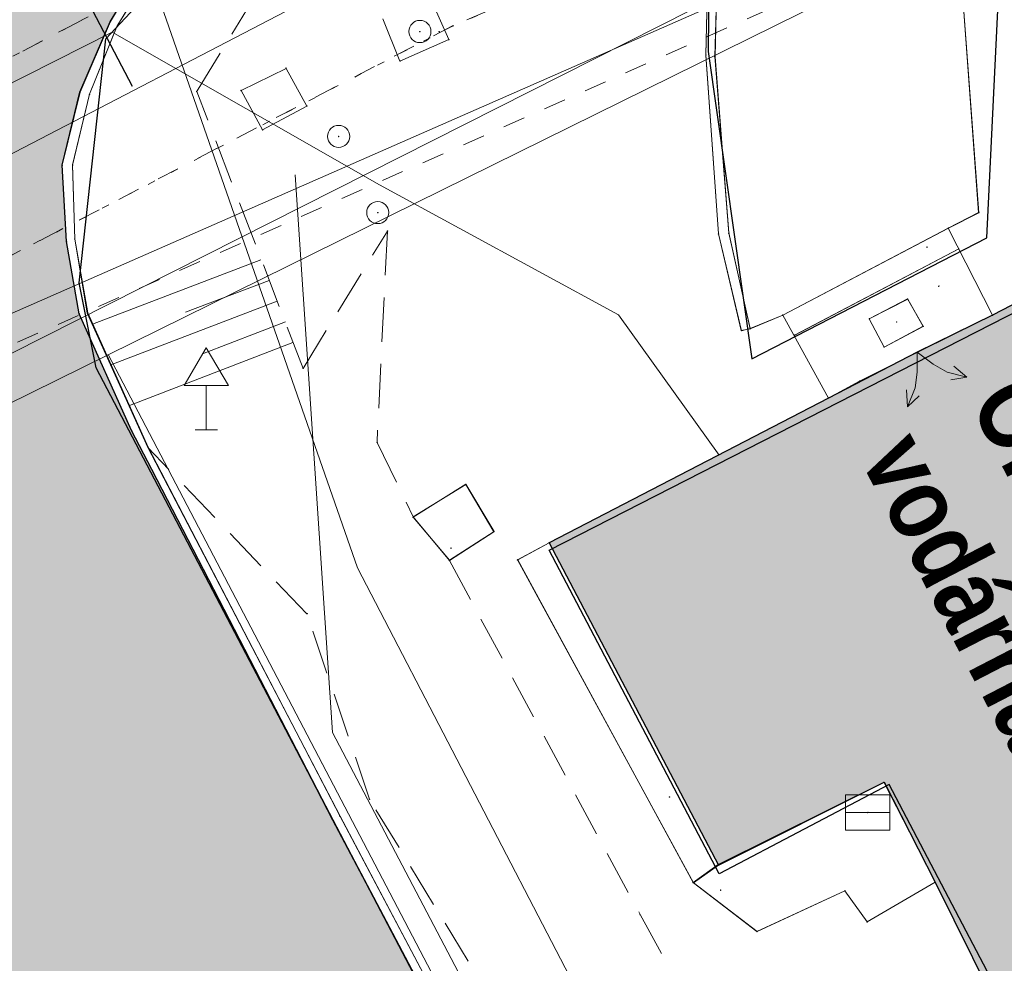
# Model space of a CAD drawing. Header units: metres. Extents: x -535942 to -530626, y -1087729 to -1086275.
# Tile 96 of 112: x -534246 to -534233, y -1086924 to -1086911. Entities that reach past the tile are written whole.
import ezdxf

# ---------------------------------------------------------------- set-up
doc = ezdxf.new("R2010")
doc.units = ezdxf.units.M
for name, pattern in [('C_1', [0.6, 0.3, -0.3]), ('C_2', [0.9, 0.6, -0.3]), ('DOT', [0.25, 0, -0.25]), ('Čerchovaná 20mm', [3000, 2000, -500, 0, -500])]:
    doc.linetypes.add(name, pattern=pattern)
for name, color, linetype in [('17', 7, 'Continuous'), ('18', 7, 'Continuous'), ('2', 7, 'Continuous'), ('22', 7, 'Continuous'), ('23', 7, 'Continuous'), ('25', 7, 'Continuous'), ('32', 7, 'Continuous'), ('8', 7, 'Continuous'), ('_blok katastr', 7, 'Continuous'), ('_blok SS sítě', 7, 'Continuous'), ('_blok zaměření - nové', 7, 'Continuous'), ('_základy', 7, 'Continuous'), ('AG_srafy SS budovy', 252, 'Continuous'), ('AG_srafy SS komunikace', 253, 'Continuous')]:
    doc.layers.add(name, color=color, linetype=linetype)
doc.layers.add('AG revizni oblacek', color=111, linetype='Continuous', plot=False)
doc.layers.add('AG_revizni oblacek', color=111, linetype='Continuous', plot=False)
for name, color, linetype, lineweight in [('AG slabo podzemni', 251, 'G_VED_670_PN', 13), ('AG_SS kanal_déšť', 251, 'G_POTR_626_PN', 13), ('AG_SS osvětlení', 251, 'HP_04_VO', 13), ('AG_SS parovod', 251, 'G_POTR_654_PN', 13), ('AG_SS voda pitna', 251, 'G_POTR_616_PN', 13), ('AG_SS voda uzitkova', 251, 'G_POTR_617_PN', 13), ('AG_teplo', 240, 'G_POTR_651_PN', 13), ('Standard', 240, 'Continuous', 5)]:
    doc.layers.add(name, color=color, linetype=linetype, lineweight=lineweight)
doc.layers.add('AG_Demolice', color=7, linetype='Continuous', lineweight=25, true_color=0xff8000)
doc.layers.add('BT_hranice_budov', color=7, linetype='Continuous', lineweight=30, true_color=0x007f00)
doc.layers.add('BT_hranice_parcel', color=7, linetype='Continuous', true_color=0x007f00)
doc.layers.get('17').off()
doc.styles.add('Arial', font='arialbd.ttf')
doc.styles.add('PM-Poznámka', font='ARIALN.TTF', dxfattribs={"width": 0.8})
doc.styles.add('ROMANS', font='romans')
doc.linetypes.add('G_POTR_616_PN', pattern='A,0.5,-1,2,-6.5,[2,hpfmlin.shx,S=1,R=0,X=0,Y=0],-6.5,2,-1,0.5', length=20)
doc.linetypes.add('G_POTR_617_PN', pattern='A,0.5,-1,2,-6.5,[1,hpfmlin.shx,S=1,R=0,X=0,Y=0],-6.5,2,-1,0.5', length=20)
doc.linetypes.add('G_POTR_626_PN', pattern='A,0.5,-1,2,-6.5,[8,hpfmlin.shx,S=1,R=0,X=0,Y=0],-6.5,2,-1,0.5', length=20)
doc.linetypes.add('G_POTR_651_PN', pattern='A,0.5,-1,2,-6.5,[17,hpfmlin.shx,S=1,R=0,X=0,Y=0],-6.5,2,-1,0.5', length=20)
doc.linetypes.add('G_POTR_654_PN', pattern='A,0.5,-1,2,-6.5,[18,hpfmlin.shx,S=1,R=0,X=0,Y=0],-6.5,2,-1,0.5', length=20)
doc.linetypes.add('G_VED_670_PN', pattern='A,0.5,-1,2,-6.5,[31,hpfmlin.shx,S=1,R=0,X=0,Y=0],-6.5,2,-1,0.5', length=20)
doc.linetypes.add('HP_04_VO', pattern='A,0.5,-1,2,-5,[28,hpfmlin.shx,S=1,R=0,X=0,Y=0],-0.8,["VO",ROMANS,S=1.7,R=0,X=2.75,Y=-0.8],-7,2,-1,0.5', length=19.8)
doc.dimstyles.new('RP_Poznámkový', dxfattribs={"dimscale": 0, "dimtxt": 2, "dimasz": 2, "dimexe": 0, "dimexo": 5, "dimgap": 0.5, "dimtad": 1, "dimzin": 1, "dimtxsty": 'PM-Poznámka', "dimblk": 'ARCHTICK', "dimcen": 2.5, "dimclrd": 256, "dimclre": 256, "dimclrt": 256, "dimadec": 5, "dimazin": 0, "dimtm": 1e-09, "dimtfac": 1, "dimtmove": 1, "dimatfit": 3, "dimldrblk": 'CLOSEDBLANK', "dimfxl": 10, "dimfxlon": 1, "dimtfill": 1, "dimlwd": 13, "dimlwe": 13, "dimarcsym": 0})

# ---------------------------------------------------------------- blocks, each defined once
blk = doc.blocks.new('_KATASTR')
at = {"layer": 'BT_hranice_budov', "lineweight": -3}
blk.add_lwpolyline([(-534234.21, -1086921.17), (-534236.51, -1086922.38), (-534238.81, -1086918), (-534225.19, -1086911.04), (-534222.93, -1086915.47), (-534229.08, -1086918.61), (-534221.86, -1086932.06), (-534219.63, -1086930.88), (-534217.79, -1086934.36), (-534227.52, -1086939.5), (-534229.37, -1086935.98), (-534227.07, -1086934.77), (-534234.21, -1086921.17)], dxfattribs=at)
at = {"layer": 'BT_hranice_parcel', "lineweight": -3}
for points in [[(-534203.7, -1086923.82), (-534214.37, -1086935.85), (-534223.95, -1086944.49), (-534227.12, -1086945.21), (-534228.88, -1086944.7), (-534230.33, -1086943.42), (-534244.94, -1086915.53), (-534245.17, -1086914.38), (-534244.81, -1086911.08), (-534241.98, -1086908.05), (-534238.09, -1086906.48), (-534236.63, -1086907.78), (-534236.66, -1086911.25), (-534236.07, -1086915.41), (-534232.89, -1086913.77), (-534232.44, -1086904.43), (-534231.63, -1086903.42), (-534195.51, -1086911.87)], [(-534234.21, -1086921.17), (-534236.51, -1086922.38), (-534238.81, -1086918), (-534225.19, -1086911.04), (-534222.93, -1086915.47), (-534229.08, -1086918.61)], [(-534221.86, -1086932.06), (-534219.63, -1086930.88), (-534217.79, -1086934.36), (-534227.52, -1086939.5), (-534229.37, -1086935.98), (-534227.07, -1086934.77), (-534234.21, -1086921.17)]]:
    blk.add_lwpolyline(points, dxfattribs=at)
blk = doc.blocks.new('kanalizace SS')
at = {"layer": 'AG_SS kanal_déšť', "ltscale": 0.7}
for p, q in [((-534241.402, -1086918.237), (-534244.566, -1086909.169)), ((-534231.987, -1086936.385), (-534241.402, -1086918.237))]:
    blk.add_line(p, q, dxfattribs=at)
blk = doc.blocks.new('ss pitná voda')
at = {"layer": 'AG_SS voda pitna', "ltscale": 0.7}
for points in [[(-534153.608, -1086866.618), (-534177.88, -1086880.07), (-534231.59, -1086908.84), (-534257.971, -1086921.863)], [(-534244.78, -1086915.352), (-534233.186, -1086937.51), (-534231.4, -1086936.579)]]:
    blk.add_lwpolyline(points, dxfattribs=at)
blk = doc.blocks.new('ss prumyslová voda')
at = {"layer": 'AG_SS voda uzitkova', "ltscale": 0.7}
blk.add_lwpolyline([(-534099.797, -1086845.933), (-534114.141, -1086847.054), (-534133.507, -1086857.027), (-534155.014, -1086868.592), (-534177.735, -1086880.116), (-534183.94, -1086883.943), (-534225.493, -1086904.924), (-534257.915, -1086921.308)], dxfattribs=at)
blk = doc.blocks.new('ss plyn')
at = {"layer": 'AG_teplo', "color": 251, "lineweight": 15, "ltscale": 0.73}
blk.add_line((-534255.351, -1086918.863), (-534222.804, -1086904.572), dxfattribs=at)
blk = doc.blocks.new('ss_vo')
at = {"layer": 'AG_SS osvětlení', "ltscale": 0.7}
for p, q in [((-534242.24671, -1086912.91864), (-534241.7436, -1086920.46534)), ((-534241.7436, -1086920.46534), (-534234.14299, -1086934.92985))]:
    blk.add_line(p, q, dxfattribs=at)
blk = doc.blocks.new('ss sdělovací kabel')
at = {"layer": 'AG slabo podzemni', "ltscale": 0.7}
for p, q in [((-534289.125, -1086933.411), (-534244.726, -1086910.988)), ((-534244.726, -1086910.988), (-534241.106, -1086913.053)), ((-534241.10572, -1086913.0534), (-534237.87142, -1086914.81429)), ((-534237.87142, -1086914.81429), (-534236.51044, -1086916.71335))]:
    blk.add_line(p, q, dxfattribs=at)
blk = doc.blocks.new('ss_pára')
at = {"layer": 'AG_SS parovod', "ltscale": 0.7}
blk.add_line((-534312.858, -1086947.365), (-534241.951, -1086910.484), dxfattribs=at)
blk = doc.blocks.new('Z58')
at = {"color": 0, "lineweight": -2}
for p, q in [((-0.45, 0.6), (-0.24, 0.42)), ((-0.45, 0.6), (-0.36, 0.39)), ((-0.45, 0.6), (-0.24, 0.54)), ((0.24, 0.42), (0.45, 0.6)), ((0.45, 0.6), (0.24, 0.54)), ((0.45, 0.6), (0.36, 0.39)), ((-0.24, 0.42), (-0.12, 0.24)), ((0.12, 0.24), (0.24, 0.42)), ((-0.12, 0.24), (0, 0)), ((0, 0), (0.12, 0.24))]:
    blk.add_line(p, q, dxfattribs=at)
blk = doc.blocks.new('Z38')
at = {"color": 0, "lineweight": -2}
for p, q in [((0.3, 0.24), (-0.3, 0.24)), ((-0.3, 0.24), (-0.3, -0.24)), ((0.3, -0.24), (0.3, 0.24)), ((-0.3, 0), (0.3, 0)), ((-0.3, -0.24), (0.3, -0.24))]:
    blk.add_line(p, q, dxfattribs=at)
blk = doc.blocks.new('Z527')
at = {"color": 0, "lineweight": -2}
for p, q in [((0, 1.11), (-0.3, 0.6)), ((0.3, 0.6), (0, 1.11)), ((-0.3, 0.6), (0.3, 0.6)), ((0, 0), (0, 0.6)), ((-0.15, 0), (0.15, 0))]:
    blk.add_line(p, q, dxfattribs=at)
blk = doc.blocks.new('Z15')
at = {"layer": '23', "color": 0, "lineweight": -2}
blk.add_circle((0, 0), 0.15, dxfattribs=at)
blk = doc.blocks.new('doměř')
at = {"layer": '18', "color": 252, "linetype": 'Continuous', "lineweight": 13}
for p in [(-534244.748, -1086910.846), (-534244.655, -1086910.905), (-534240.111, -1086910.904), (-534240.564, -1086910.984), (-534240.295, -1086910.981), (-534240.166, -1086911.09), (-534236.689, -1086911.297), (-534240.825, -1086911.378), (-534236.566, -1086911.323), (-534242.37, -1086911.476), (-534245.157, -1086911.801), (-534245.032, -1086911.828), (-534243.581, -1086911.794), (-534242.98, -1086911.777), (-534242.089, -1086911.988), (-534242.688, -1086912.312), (-534241.661, -1086912.404), (-534245.401, -1086912.787), (-534245.259, -1086912.786), (-534241.128, -1086913.43), (-534232.995, -1086913.432), (-534240.996, -1086913.681), (-534236.378, -1086913.705), (-534233.408, -1086913.643), (-534245.344, -1086913.816), (-534245.229, -1086913.788), (-534236.518, -1086913.72), (-534233.7, -1086913.897), (-534233.27, -1086913.923), (-534233.535, -1086914.425), (-534233.964, -1086914.599), (-534245.17, -1086914.8), (-534245.055, -1086914.786), (-534235.651, -1086914.818), (-534234.479, -1086914.867), (-534232.808, -1086914.815), (-534236.212, -1086915.025), (-534236.093, -1086915.004), (-534234.108, -1086914.913), (-534233.752, -1086914.966), (-534233.237, -1086915.026), (-534235.487, -1086915.089), (-534234.276, -1086915.25), (-534242.142, -1086915.536), (-534234.61, -1086915.713), (-534235.026, -1086915.937), (-534243.45, -1086916.368), (-534244.461, -1086916.379), (-534244.237, -1086916.605), (-534241.138, -1086916.539), (-534239.939, -1086917.108), (-534240.653, -1086917.554), (-534239.556, -1086917.747), (-534240.139, -1086917.973), (-534238.812, -1086917.899), (-534240.161, -1086918.136), (-534239.236, -1086918.129), (-534242.085, -1086918.859), (-534234.283, -1086921.139), (-534241.244, -1086921.367), (-534237.184, -1086921.34), (-534234.499, -1086921.545), (-534241.741, -1086921.652), (-534241.644, -1086921.596), (-534236.522, -1086922.255), (-534236.863, -1086922.498), (-534233.588, -1086922.494), (-534236.492, -1086922.602), (-534234.81, -1086922.609), (-534237.583, -1086922.933), (-534234.507, -1086923.029), (-534235.996, -1086923.159)]:
    blk.add_point(p, dxfattribs=at)
at = {"layer": '2', "color": 252, "linetype": 'DOT', "lineweight": 13}
for p, q in [((-534209.848, -1086897.977), (-534240.111, -1086910.904)), ((-534265.604, -1086921.541), (-534242.728, -1086909.567)), ((-534240.111, -1086910.904), (-534263.922, -1086923.28))]:
    blk.add_line(p, q, dxfattribs=at)
at = {"layer": '2', "color": 252, "linetype": 'Continuous', "lineweight": 13}
for p, q in [((-534233.408, -1086907.911), (-534232.995, -1086913.432)), ((-534236.689, -1086911.297), (-534236.631, -1086908.54)), ((-534236.494, -1086908.526), (-534236.566, -1086911.323)), ((-534244.214, -1086909.948), (-534244.748, -1086910.846)), ((-534244.655, -1086910.905), (-534244.12, -1086910.032)), ((-534244.748, -1086910.846), (-534245.157, -1086911.801)), ((-534245.032, -1086911.828), (-534244.655, -1086910.905)), ((-534236.518, -1086913.72), (-534236.689, -1086911.297)), ((-534236.566, -1086911.323), (-534236.378, -1086913.705)), ((-534245.157, -1086911.801), (-534245.401, -1086912.787)), ((-534245.259, -1086912.786), (-534245.032, -1086911.828)), ((-534245.401, -1086912.787), (-534245.344, -1086913.816)), ((-534245.229, -1086913.788), (-534245.259, -1086912.786)), ((-534232.808, -1086914.815), (-534229.396, -1086913.054)), ((-534232.995, -1086913.432), (-534233.408, -1086913.643)), ((-534236.378, -1086913.705), (-534236.093, -1086915.004)), ((-534235.651, -1086914.818), (-534233.408, -1086913.643)), ((-534245.344, -1086913.816), (-534245.17, -1086914.8)), ((-534245.055, -1086914.786), (-534245.229, -1086913.788)), ((-534236.212, -1086915.025), (-534236.518, -1086913.72)), ((-534233.27, -1086913.923), (-534235.487, -1086915.089)), ((-534234.479, -1086914.867), (-534233.964, -1086914.599)), ((-534233.964, -1086914.599), (-534233.752, -1086914.966)), ((-534245.17, -1086914.8), (-534244.461, -1086916.379)), ((-534244.237, -1086916.605), (-534245.055, -1086914.786)), ((-534235.651, -1086914.818), (-534236.093, -1086915.004)), ((-534234.276, -1086915.25), (-534234.479, -1086914.867)), ((-534233.237, -1086915.026), (-534232.808, -1086914.815)), ((-534236.093, -1086915.004), (-534236.212, -1086915.025)), ((-534234.61, -1086915.713), (-534233.237, -1086915.026)), ((-534233.752, -1086914.966), (-534234.276, -1086915.25)), ((-534235.026, -1086915.937), (-534234.61, -1086915.713)), ((-534238.812, -1086917.899), (-534235.026, -1086915.937)), ((-534244.461, -1086916.379), (-534241.741, -1086921.652)), ((-534241.644, -1086921.596), (-534244.237, -1086916.605)), ((-534239.939, -1086917.108), (-534240.653, -1086917.554)), ((-534239.556, -1086917.747), (-534239.939, -1086917.108)), ((-534240.653, -1086917.554), (-534240.161, -1086918.136)), ((-534240.161, -1086918.136), (-534239.556, -1086917.747)), ((-534239.236, -1086918.129), (-534238.812, -1086917.899)), ((-534236.522, -1086922.255), (-534238.812, -1086917.899)), ((-534236.863, -1086922.498), (-534239.236, -1086918.129)), ((-534234.283, -1086921.139), (-534236.522, -1086922.255)), ((-534233.588, -1086922.494), (-534234.283, -1086921.139)), ((-534241.741, -1086921.652), (-534237.204, -1086930.239)), ((-534237.092, -1086930.184), (-534241.644, -1086921.596)), ((-534236.863, -1086922.498), (-534236.522, -1086922.255)), ((-534235.996, -1086923.159), (-534236.863, -1086922.498)), ((-534233.588, -1086922.494), (-534234.507, -1086923.029)), ((-534231.308, -1086927.086), (-534233.588, -1086922.494)), ((-534234.81, -1086922.609), (-534235.996, -1086923.159)), ((-534234.507, -1086923.029), (-534234.81, -1086922.609))]:
    blk.add_line(p, q, dxfattribs=at)
blk = doc.blocks.new('Zaměření - zekan')
at = {"layer": 'AG_srafy SS budovy', "transparency": 33554602}
h = blk.add_hatch(color=256, dxfattribs=at)
h.dxf.hatch_style = 1
h.paths.add_polyline_path([(-534453.325, -1086966.969), (-534443.64, -1086964.47), (-534440.42, -1086963.61), (-534440.62, -1086962.77), (-534438.161, -1086962.135), (-534435.9, -1086961.56), (-534432.06, -1086960.58), (-534428.7, -1086959.69), (-534425.4, -1086958.85), (-534423.57, -1086958.39), (-534414.04, -1086955.97), (-534414.64, -1086953.75), (-534414.91, -1086952.73), (-534415.05, -1086952.24), (-534415.31, -1086951.23), (-534416.63, -1086946.34), (-534428.91, -1086949.44), (-534437.35, -1086951.61), (-534443.56, -1086953.24), (-534443.06, -1086955.13), (-534448.34, -1086956.52), (-534449.54, -1086956.83), (-534450.23, -1086957.02), (-534451.64, -1086957.39), (-534454.12, -1086958.04), (-534454.72, -1086958.19), (-534455.72, -1086958.46), (-534455.285, -1086960.065), (-534454.35, -1086963.34), (-534454.176, -1086963.958), (-534454.137, -1086964.098), (-534454.061, -1086964.37)])
h.paths.add_polyline_path([(-534449.11, -1086987.51), (-534445.794, -1086986.657), (-534443.94, -1086986.148), (-534443.968, -1086986.042), (-534442.31, -1086985.609), (-534441.179, -1086985.314), (-534431.78, -1086982.86), (-534426.34, -1086981.45), (-534426.27, -1086981.61), (-534423.234, -1086980.828), (-534421.037, -1086980.226), (-534414.29, -1086978.5), (-534410.17, -1086977.42), (-534409.67, -1086979.54), (-534407.98, -1086979.1), (-534405.71, -1086987.99), (-534405.64, -1086987.96), (-534405.57, -1086988.16), (-534405.509, -1086988.144), (-534404.631, -1086991.451), (-534404.368, -1086992.439), (-534403.734, -1086994.828), (-534403.627, -1086995.219), (-534399.381, -1086994.059), (-534393.93, -1086992.57), (-534392.974, -1086996.329), (-534392.378, -1086998.675), (-534391.96, -1087000.32), (-534391.274, -1087003.026), (-534389.51, -1087009.99), (-534387.84, -1087016.44), (-534385.756, -1087024.283), (-534384.58, -1087028.84), (-534384.22, -1087030.49), (-534394.01, -1087033.1), (-534393.06, -1087036.8), (-534392.78, -1087038.03)])
h.paths.add_polyline_path([(-534376.66, -1086982.86), (-534371.91, -1086992.08), (-534367.61, -1087000.29), (-534367.52, -1087000.44), (-534366.9, -1087001.62), (-534367.54, -1087001.98), (-534367.737, -1087002.086), (-534371.55, -1087004.13), (-534370.982, -1087005.221), (-534369.18, -1087008.63), (-534362.31, -1087021.78), (-534361.701, -1087022.93), (-534357.45, -1087020.68), (-534357.97, -1087019.22), (-534358.37, -1087018.01), (-534358.76, -1087016.83), (-534358.99, -1087016.22), (-534359.29, -1087015.33), (-534353.16, -1087012.14), (-534339.04, -1087004.84), (-534326.38, -1086998.22), (-534319.16, -1086994.47), (-534316.78, -1086998.99), (-534313.36, -1086997.22), (-534311.16, -1086996.07), (-534306.79, -1086993.79), (-534304.55, -1086992.63), (-534299.59, -1086990.04), (-534302, -1086985.39), (-534295.73, -1086982.11), (-534295.21, -1086982.98), (-534290.74, -1086980.63), (-534289.54, -1086982.76), (-534285.689, -1086980.559), (-534286.82, -1086978.58), (-534284.28, -1086977.22), (-534283.235, -1086976.681), (-534281.191, -1086975.648), (-534277.969, -1086973.961), (-534276.84, -1086973.37), (-534273.85, -1086971.79), (-534272.96, -1086971.31), (-534269.71, -1086969.61), (-534269.14, -1086969.31), (-534256.54, -1086962.76), (-534254.34, -1086961.61), (-534242.72, -1086955.58), (-534242.78, -1086955.43), (-534237.35, -1086952.6), (-534235.21, -1086949.4), (-534239.44, -1086941.34), (-534243.24, -1086941.25), (-534248.7, -1086944.11), (-534250.27, -1086941.13), (-534250.442, -1086940.78), (-534251.11, -1086939.54), (-534251.404, -1086938.86), (-534251.692, -1086938.244), (-534253.292, -1086935.242), (-534253.68, -1086934.506), (-534255.34, -1086931.42), (-534255.99, -1086930.13), (-534256.1, -1086929.92), (-534258.1, -1086926.1), (-534260.25, -1086921.97), (-534262.07, -1086922.92), (-534262.15, -1086922.98), (-534266.77, -1086925.44), (-534269.601, -1086926.909), (-534276.25, -1086930.36), (-534283.82, -1086934.31), (-534286.48, -1086935.71), (-534290.01, -1086937.545), (-534293.027, -1086939.097), (-534298.265, -1086941.82), (-534312.71, -1086949.33), (-534312.609, -1086949.519), (-534323.27, -1086955.1), (-534323.4, -1086955.17), (-534326.4, -1086956.7), (-534326.563, -1086956.785), (-534333.51, -1086960.401), (-534334.43, -1086960.88), (-534340.99, -1086964.26), (-534348.06, -1086967.99), (-534354.88, -1086971.555), (-534355.52, -1086971.89), (-534363.33, -1086975.94), (-534365.497, -1086977.064), (-534366.701, -1086977.688), (-534369.792, -1086979.291), (-534372.79, -1086980.846), (-534373.898, -1086981.423)])
h.paths.add_polyline_path([(-534225.31, -1086925.38), (-534227.21, -1086921.67), (-534228.94, -1086918.39), (-534222.95, -1086915.33), (-534223.49, -1086914.23), (-534224.055, -1086913.14), (-534224.584, -1086912.119), (-534225.22, -1086910.92), (-534225.33, -1086910.97), (-534229.4, -1086913.05), (-534232.81, -1086914.82), (-534233.83, -1086915.32), (-534235.03, -1086915.94), (-534238.81, -1086917.9), (-534236.52, -1086922.26), (-534234.28, -1086921.14), (-534233.59, -1086922.49), (-534231.31, -1086927.09), (-534227.3, -1086934.34), (-534227.79, -1086934.6), (-534227.68, -1086935.04), (-534229.402, -1086935.906), (-534227.63, -1086939.43), (-534226.47, -1086938.84), (-534217.79, -1086934.36), (-534219.631, -1086930.881), (-534221.853, -1086932.073), (-534224.064, -1086927.94)])
h.paths.add_polyline_path([(-534218.17, -1086907.24), (-534217.95, -1086907.68), (-534217.87, -1086907.62), (-534216.61, -1086910.03), (-534216.54, -1086910.155), (-534215.04, -1086913.13), (-534214.84, -1086913.49), (-534214.58, -1086913.36), (-534211.872, -1086911.912), (-534205.614, -1086908.665), (-534200.059, -1086905.833), (-534197.021, -1086904.268), (-534200.25, -1086898), (-534206.136, -1086901.043), (-534211.994, -1086904.075)])
h.paths.add_polyline_path([(-534204.81, -1086909.35), (-534204.26, -1086910.42), (-534206.72, -1086911.82), (-534204.65, -1086915.78), (-534198.56, -1086912.7), (-534200.8, -1086908.63), (-534203.55, -1086910.02), (-534204.07, -1086908.98)])
h.paths.add_polyline_path([(-534195.75, -1086896.47), (-534199.09, -1086898.18), (-534196.17, -1086903.85), (-534195.872, -1086903.697), (-534194.67, -1086903.07), (-534192.88, -1086902.14), (-534194.66, -1086898.61), (-534195.18, -1086897.6)])
h.paths.add_polyline_path([(-534084.41, -1086796.39), (-534085.46, -1086796.99), (-534086.03, -1086797.3), (-534089.99, -1086799.53), (-534091.27, -1086800.26), (-534090.926, -1086800.878), (-534105.36, -1086808.92), (-534099.72, -1086818.96), (-534099.63, -1086819.17), (-534085.25, -1086811.1), (-534085.18, -1086811.21), (-534081.15, -1086808.94), (-534081.954, -1086801.31), (-534084.05, -1086801.531), (-534080.645, -1086800.125), (-534082.403, -1086800.125)])
edge = h.paths.add_edge_path()
edge.add_arc((-534100.213, -1086794.682), 2.831, 0, 360)
h.paths.add_polyline_path([(-534099.94, -1086778.89), (-534103.97, -1086781.3), (-534100.2, -1086787.73), (-534099.26, -1086789.35), (-534095.15, -1086786.92)])
h.paths.add_polyline_path([(-534107.32, -1086754.82), (-534114.77, -1086759.06), (-534107.17, -1086772.4), (-534104.69, -1086771), (-534100.77, -1086768.78), (-534099.767, -1086768.215)])
h.paths.add_polyline_path([(-534117.45, -1086774.96), (-534116.11, -1086777.42), (-534114.41, -1086776.46), (-534113.26, -1086775.8), (-534111.02, -1086774.53), (-534109.715, -1086773.79), (-534109.3, -1086773.55), (-534110.665, -1086771.131)])
at = {"layer": 'AG_srafy SS komunikace', "transparency": 33554516}
h = blk.add_hatch(color=256, dxfattribs=at)
h.dxf.hatch_style = 1
h.paths.add_polyline_path([(-534240.26, -1086848.01), (-534242.39, -1086848.54), (-534243.974, -1086849.136), (-534248.67, -1086851.22), (-534254.11, -1086853.75), (-534260.09, -1086856.64), (-534264.42, -1086858.86), (-534270.39, -1086862.11), (-534275.64, -1086864.95), (-534281.45, -1086868.07), (-534281.659, -1086868.183), (-534285.72, -1086869.95), (-534292.582, -1086873.477), (-534300.99, -1086878.21), (-534304.7, -1086880.03), (-534311.17, -1086883.6), (-534311.21, -1086883.69), (-534319, -1086887.9), (-534326.28, -1086891.8), (-534333.68, -1086895.85), (-534341.033, -1086899.872), (-534342.39, -1086900.59), (-534348.52, -1086904), (-534357.39, -1086909.18), (-534363.51, -1086912.76), (-534368.15, -1086915.35), (-534368.58, -1086915.38), (-534371.67, -1086917.17), (-534371.6, -1086917.36), (-534374.61, -1086918.91), (-534375.85, -1086919.55), (-534383.298, -1086923.67), (-534387.62, -1086926.167), (-534390.99, -1086928.47), (-534395.26, -1086932.19), (-534398.39, -1086935.37), (-534401.04, -1086938.71), (-534403.34, -1086942.64), (-534405.25, -1086947.26), (-534406.47, -1086948.88), (-534407.31, -1086949.26), (-534408.77, -1086950.15), (-534411.9, -1086951.42), (-534412.44, -1086951.7), (-534411.572, -1086955.25), (-534406.31, -1086953.97), (-534406.43, -1086955.99), (-534406.92, -1086958.84), (-534407.82, -1086961.82), (-534408.73, -1086963.55), (-534410.13, -1086965.71), (-534411.33, -1086966.62), (-534411.44, -1086966.66), (-534412.09, -1086967.39), (-534412.79, -1086968.05), (-534413.62, -1086968.71), (-534414.49, -1086969.26), (-534416.26, -1086969.93), (-534415.54, -1086973.73), (-534414.56, -1086973.85), (-534413.62, -1086974.05), (-534405.67, -1086972.87), (-534403.64, -1086972.67), (-534402.63, -1086972.81), (-534401.62, -1086973.13), (-534400.5, -1086973.63), (-534397.57, -1086975.25), (-534395.92, -1086976.46), (-534395, -1086977.42), (-534392.36, -1086981.04), (-534391.77, -1086982.25), (-534391.1, -1086982), (-534390.78, -1086982.85), (-534391.39, -1086983.1), (-534390.58, -1086985.29), (-534390.25, -1086986.4), (-534390.1, -1086987.69), (-534390.06, -1086988.65), (-534390.2, -1086989.8), (-534390.5, -1086990.92), (-534391.16, -1086992.45), (-534391.4, -1086992.91), (-534381.94, -1086987.31), (-534382.24, -1086986.32), (-534382.32, -1086985.31), (-534382.16, -1086984.27), (-534381.82, -1086983.34), (-534381.32, -1086982.44), (-534380.71, -1086981.63), (-534379.98, -1086980.93), (-534379.21, -1086980.3), (-534378.39, -1086979.72), (-534377.467, -1086979.211), (-534373.711, -1086977.112), (-534372.583, -1086976.508), (-534371.89, -1086976.12), (-534371.16, -1086975.66), (-534367.03, -1086973.76), (-534365.62, -1086973.12), (-534362.45, -1086971.42), (-534362.565, -1086971.198), (-534357.153, -1086968.396), (-534349.974, -1086964.676), (-534344.031, -1086961.597), (-534335.38, -1086957.063), (-534329.65, -1086954.06), (-534329.53, -1086954.31), (-534329, -1086954.29), (-534328.53, -1086954.37), (-534328.09, -1086954.52), (-534327.64, -1086954.75), (-534327.21, -1086955.13), (-534326.4, -1086956.7), (-534323.4, -1086955.17), (-534324.27, -1086953.55), (-534324.32, -1086953.03), (-534324.26, -1086952.54), (-534324.13, -1086952.05), (-534323.82, -1086951.55), (-534323.49, -1086951.1), (-534311.67, -1086944.94), (-534305.34, -1086941.6), (-534300.39, -1086939.07), (-534294.798, -1086936.104), (-534294.97, -1086935.8), (-534290.77, -1086933.636), (-534286.14, -1086931.26), (-534286.02, -1086931.42), (-534285.95, -1086931.48), (-534281.89, -1086929.385), (-534271.3, -1086923.94), (-534268.39, -1086922.44), (-534266.57, -1086921.49), (-534263.17, -1086919.71), (-534259.895, -1086918.003), (-534258.72, -1086917.39), (-534257.63, -1086916.91), (-534256.65, -1086916.73), (-534255.56, -1086916.71), (-534254.93, -1086916.98), (-534253.92, -1086917.86), (-534252.78, -1086919.28), (-534251.69, -1086920.86), (-534249.08, -1086925.78), (-534247.53, -1086928.67), (-534240.07, -1086924.81), (-534241.74, -1086921.65), (-534244.189, -1086916.906), (-534244.46, -1086916.38), (-534245.17, -1086914.8), (-534245.34, -1086913.82), (-534245.4, -1086912.79), (-534245.16, -1086911.8), (-534244.75, -1086910.85), (-534244.21, -1086909.95), (-534243.65, -1086909.23), (-534242.81, -1086908.49), (-534241.96, -1086907.93), (-534238.92, -1086906.61), (-534233.75, -1086904.35), (-534231.72, -1086903.63), (-534231.12, -1086903.38), (-534222.86, -1086899.98), (-534221.64, -1086899.45), (-534215.26, -1086896.83), (-534209.18, -1086894.35), (-534207.62, -1086893.82), (-534206.23, -1086893.48), (-534204.6, -1086893.25), (-534203.26, -1086893.19), (-534201.71, -1086893.25), (-534200.38, -1086893.427), (-534199.2, -1086893.7), (-534197.72, -1086894.19), (-534196.37, -1086894.9), (-534195.14, -1086895.82), (-534194.07, -1086896.96), (-534193.35, -1086897.92), (-534192.6, -1086899.44), (-534189.28, -1086891.78), (-534190.21, -1086891.25), (-534190.71, -1086890.67), (-534191, -1086890.06), (-534191.12, -1086889.29), (-534191.03, -1086888.49), (-534190.77, -1086887.8), (-534190.37, -1086887.08), (-534189.77, -1086886.62), (-534189.02, -1086886.35), (-534188.25, -1086886.41), (-534187.49, -1086886.8), (-534187, -1086887.35), (-534186.63, -1086888.11), (-534186.43, -1086889.03), (-534186.44, -1086889.87), (-534176.56, -1086889.35), (-534177.65, -1086886.35), (-534179.05, -1086882.57), (-534179.03, -1086882.09), (-534178.78, -1086881.7), (-534177.003, -1086880.974), (-534171.47, -1086878.73), (-534168.599, -1086877.516), (-534164.678, -1086875.911), (-534163.53, -1086875.46), (-534162.56, -1086875.05), (-534161.21, -1086874.87), (-534158.44, -1086876.72), (-534157.24, -1086876.86), (-534152.2, -1086873.32), (-534150.4, -1086872.02), (-534148.76, -1086870.34), (-534147.72, -1086869.64), (-534147.78, -1086868.94), (-534147.38, -1086868.62), (-534145.94, -1086867.86), (-534144.5, -1086867.1), (-534142.98, -1086868.83), (-534139.47, -1086866.78), (-534139.23, -1086867.11), (-534139.46, -1086867.68), (-534138.99, -1086868.33), (-534117.868, -1086863.128), (-534113.56, -1086852.87), (-534114.37, -1086851.52), (-534114.78, -1086850.57), (-534115.01, -1086849.57), (-534115.14, -1086848.49), (-534115.1, -1086846.51), (-534114.61, -1086844.2), (-534114.35, -1086844.04), (-534113.74, -1086841.96), (-534113.25, -1086840.97), (-534112.53, -1086839.04), (-534112.01, -1086837.76), (-534111.58, -1086837.05), (-534111.22, -1086836.67), (-534110.4, -1086836), (-534109.57, -1086835.59), (-534107.574, -1086834.453), (-534105.261, -1086833.135), (-534102.914, -1086831.772), (-534099.15, -1086829.58), (-534093.838, -1086826.49), (-534089.789, -1086824.133), (-534088.77, -1086823.54), (-534084.12, -1086821.01), (-534085.871, -1086817.863), (-534090.54, -1086820.46), (-534093.59, -1086822.14), (-534094.49, -1086822.57), (-534095.48, -1086822.88), (-534096.44, -1086822.95), (-534097.57, -1086822.86), (-534098.46, -1086822.57), (-534101.43, -1086820.53), (-534103.51, -1086818.2), (-534105.97, -1086814.25), (-534107.99, -1086810.23), (-534109.55, -1086807.26), (-534111.07, -1086804.41), (-534111.9, -1086802.88), (-534116.5, -1086794.06), (-534117.17, -1086792.06), (-534117.42, -1086790.69), (-534117.39, -1086789.25), (-534117.19, -1086787.5), (-534116.66, -1086785.76), (-534115.86, -1086784.28), (-534114.92, -1086782.83), (-534113.95, -1086781.82), (-534112.79, -1086780.91), (-534108.66, -1086778.44), (-534110.505, -1086775.354), (-534114.85, -1086777.87), (-534116.37, -1086778.45), (-534117.72, -1086778.78), (-534118.78, -1086778.9), (-534119.79, -1086778.87), (-534120.72, -1086778.71), (-534122.33, -1086778.24), (-534123.61, -1086777.53), (-534124.14, -1086776.51), (-534124.5, -1086775.53), (-534124.78, -1086773.93), (-534124.92, -1086772.42), (-534124.95, -1086770.88), (-534124.84, -1086769.37), (-534124.65, -1086767.87), (-534124.34, -1086766.41), (-534123.95, -1086764.94), (-534123.48, -1086763.55), (-534122.531, -1086761.319), (-534122.48, -1086761.2), (-534121.67, -1086759.91), (-534120.71, -1086758.7), (-534119.94, -1086758), (-534115.095, -1086754.803), (-534112.489, -1086753.118), (-534108.92, -1086750.81), (-534112.62, -1086746.13), (-534115.807, -1086748.182), (-534119.268, -1086750.409), (-534123.55, -1086753.29), (-534125.75, -1086754.94), (-534127.24, -1086756.26), (-534128.21, -1086757.38), (-534129.07, -1086758.68), (-534129.99, -1086760.43), (-534130.79, -1086762.3), (-534131.77, -1086765.256), (-534132.17, -1086766.67), (-534132.754, -1086769.154), (-534133.08, -1086770.92), (-534132.94, -1086773.13), (-534131.84, -1086777.78), (-534132.14, -1086777.97), (-534130.89, -1086781.58), (-534129.44, -1086783.59), (-534126.631, -1086788.645), (-534124.24, -1086793.34), (-534123.65, -1086795.82), (-534123.48, -1086797.42), (-534123.973, -1086799.534), (-534124.97, -1086801.52), (-534126.17, -1086803.45), (-534127.54, -1086804.78), (-534127.92, -1086804.75), (-534132.58, -1086807.28), (-534139.56, -1086810.01), (-534146.11, -1086812.58), (-534152.72, -1086815.14), (-534159.36, -1086817.74), (-534166.12, -1086820.4), (-534174.33, -1086823.85), (-534182.75, -1086826.87), (-534190.84, -1086831.94), (-534200.46, -1086836.84), (-534206.25, -1086839.79), (-534206.69, -1086840.05), (-534208.746, -1086841.112), (-534210.685, -1086842.126), (-534215.801, -1086844.801), (-534222.31, -1086848.04), (-534225.67, -1086849.34), (-534227.09, -1086849.34), (-534228.34, -1086849.44), (-534229.373, -1086849.268), (-534230.35, -1086849.04), (-534234.18, -1086847.95), (-534236.16, -1086847.74), (-534238.29, -1086847.76)])
h.paths.add_polyline_path([(-534391.83, -1086964.99), (-534388.99, -1086967.75), (-534389.32, -1086968.65), (-534389.03, -1086969.71), (-534388.91, -1086968.78), (-534388.57, -1086967.76), (-534388.06, -1086966.84), (-534386.87, -1086965.26), (-534384.26, -1086962.14), (-534380.15, -1086957.28), (-534377.72, -1086954.43), (-534375.258, -1086953.139), (-534377.42, -1086949), (-534378.23, -1086949.37), (-534378.17, -1086949.49), (-534379.06, -1086949.91), (-534380.6, -1086951.93), (-534380.7, -1086951.86), (-534381.58, -1086953.7), (-534381.483, -1086953.784), (-534383.82, -1086956.48), (-534386.678, -1086959.782), (-534387.92, -1086961.27), (-534389.99, -1086963.67), (-534390.75, -1086964.34), (-534391.55, -1086964.89)], flags=16)
at = {"layer": '18', "color": 252, "lineweight": 15}
for p in [(-534244.75, -1086910.85), (-534244.66, -1086910.91), (-534240.11, -1086910.9), (-534240.56, -1086910.98), (-534240.3, -1086910.98), (-534240.17, -1086911.09), (-534236.69, -1086911.3), (-534240.83, -1086911.38), (-534236.57, -1086911.32), (-534242.37, -1086911.48), (-534245.16, -1086911.8), (-534245.03, -1086911.83), (-534243.58, -1086911.79), (-534242.98, -1086911.78), (-534242.09, -1086911.99), (-534242.69, -1086912.31), (-534241.66, -1086912.4), (-534245.4, -1086912.79), (-534245.26, -1086912.79), (-534241.13, -1086913.43), (-534233, -1086913.43), (-534241, -1086913.68), (-534236.38, -1086913.71), (-534233.41, -1086913.64), (-534245.34, -1086913.82), (-534245.23, -1086913.79), (-534236.52, -1086913.72), (-534233.7, -1086913.9), (-534233.27, -1086913.92), (-534233.54, -1086914.43), (-534233.96, -1086914.6), (-534245.17, -1086914.8), (-534245.06, -1086914.79), (-534235.65, -1086914.82), (-534234.48, -1086914.87), (-534234.11, -1086914.91), (-534232.81, -1086914.82), (-534236.21, -1086915.03), (-534236.09, -1086915), (-534233.75, -1086914.97), (-534233.24, -1086915.03), (-534235.49, -1086915.09), (-534234.28, -1086915.25), (-534242.14, -1086915.54), (-534234.61, -1086915.71), (-534235.03, -1086915.94), (-534243.45, -1086916.37), (-534244.46, -1086916.38), (-534244.24, -1086916.61), (-534241.14, -1086916.54), (-534239.94, -1086917.11), (-534240.65, -1086917.55), (-534239.56, -1086917.75), (-534240.14, -1086917.97), (-534238.81, -1086917.9), (-534240.16, -1086918.14), (-534239.24, -1086918.13), (-534242.09, -1086918.86), (-534234.28, -1086921.14), (-534241.24, -1086921.37), (-534237.18, -1086921.34), (-534234.5, -1086921.55), (-534241.74, -1086921.65), (-534241.64, -1086921.6), (-534236.52, -1086922.26), (-534236.86, -1086922.5), (-534233.59, -1086922.49), (-534236.49, -1086922.6), (-534234.81, -1086922.61), (-534237.58, -1086922.93), (-534234.51, -1086923.03), (-534236, -1086923.16)]:
    blk.add_point(p, dxfattribs=at)
at = {"layer": '2', "color": 251, "linetype": 'C_1', "lineweight": 15}
for p, q in [((-534209.85, -1086897.98), (-534240.11, -1086910.9)), ((-534265.6, -1086921.54), (-534242.73, -1086909.57)), ((-534240.11, -1086910.9), (-534263.92, -1086923.28))]:
    blk.add_line(p, q, dxfattribs=at)
at = {"layer": '2', "color": 251, "lineweight": 15}
for p, q in [((-534233.41, -1086907.91), (-534233, -1086913.43)), ((-534236.69, -1086911.3), (-534236.63, -1086908.54)), ((-534236.49, -1086908.53), (-534236.57, -1086911.32)), ((-534244.21, -1086909.95), (-534244.75, -1086910.85)), ((-534244.66, -1086910.91), (-534244.12, -1086910.03)), ((-534244.75, -1086910.85), (-534245.16, -1086911.8)), ((-534245.03, -1086911.83), (-534244.66, -1086910.91)), ((-534236.52, -1086913.72), (-534236.69, -1086911.3)), ((-534236.57, -1086911.32), (-534236.38, -1086913.71)), ((-534245.16, -1086911.8), (-534245.4, -1086912.79)), ((-534245.26, -1086912.79), (-534245.03, -1086911.83)), ((-534245.4, -1086912.79), (-534245.34, -1086913.82)), ((-534245.23, -1086913.79), (-534245.26, -1086912.79)), ((-534232.81, -1086914.82), (-534229.4, -1086913.05)), ((-534233, -1086913.43), (-534233.41, -1086913.64)), ((-534236.38, -1086913.71), (-534236.09, -1086915)), ((-534235.65, -1086914.82), (-534233.41, -1086913.64)), ((-534245.34, -1086913.82), (-534245.17, -1086914.8)), ((-534245.06, -1086914.79), (-534245.23, -1086913.79)), ((-534236.21, -1086915.03), (-534236.52, -1086913.72)), ((-534233.27, -1086913.92), (-534235.49, -1086915.09)), ((-534234.48, -1086914.87), (-534233.96, -1086914.6)), ((-534233.96, -1086914.6), (-534233.75, -1086914.97)), ((-534245.17, -1086914.8), (-534244.46, -1086916.38)), ((-534244.24, -1086916.61), (-534245.06, -1086914.79)), ((-534235.65, -1086914.82), (-534236.09, -1086915)), ((-534234.28, -1086915.25), (-534234.48, -1086914.87)), ((-534233.24, -1086915.03), (-534232.81, -1086914.82)), ((-534236.09, -1086915), (-534236.21, -1086915.03)), ((-534234.61, -1086915.71), (-534233.24, -1086915.03)), ((-534233.75, -1086914.97), (-534234.28, -1086915.25)), ((-534235.03, -1086915.94), (-534234.61, -1086915.71)), ((-534238.81, -1086917.9), (-534235.03, -1086915.94)), ((-534244.46, -1086916.38), (-534241.74, -1086921.65)), ((-534241.64, -1086921.6), (-534244.24, -1086916.61)), ((-534239.94, -1086917.11), (-534240.65, -1086917.55)), ((-534239.56, -1086917.75), (-534239.94, -1086917.11)), ((-534240.65, -1086917.55), (-534240.16, -1086918.14)), ((-534240.16, -1086918.14), (-534239.56, -1086917.75)), ((-534239.24, -1086918.13), (-534238.81, -1086917.9)), ((-534236.52, -1086922.26), (-534238.81, -1086917.9)), ((-534236.86, -1086922.5), (-534239.24, -1086918.13)), ((-534234.28, -1086921.14), (-534236.52, -1086922.26)), ((-534233.59, -1086922.49), (-534234.28, -1086921.14)), ((-534241.74, -1086921.65), (-534237.2, -1086930.24)), ((-534237.09, -1086930.18), (-534241.64, -1086921.6)), ((-534236.86, -1086922.5), (-534236.52, -1086922.26)), ((-534236, -1086923.16), (-534236.86, -1086922.5)), ((-534233.59, -1086922.49), (-534234.51, -1086923.03)), ((-534231.31, -1086927.09), (-534233.59, -1086922.49)), ((-534234.81, -1086922.61), (-534236, -1086923.16)), ((-534234.51, -1086923.03), (-534234.81, -1086922.61))]:
    blk.add_line(p, q, dxfattribs=at)
at = {"layer": '22', "color": 252, "lineweight": 15}
for p, q in [((-534242.71, -1086914.07), (-534244.99, -1086914.94)), ((-534242.6, -1086914.35), (-534243.73, -1086914.78)), ((-534242.49, -1086914.63), (-534244.74, -1086915.49)), ((-534242.38, -1086914.91), (-534243.5, -1086915.34)), ((-534242.28, -1086915.19), (-534244.49, -1086916.04))]:
    blk.add_line(p, q, dxfattribs=at)
at = {"layer": '23', "color": 252, "linetype": 'C_1', "lineweight": 15}
blk.add_line((-534259.17, -1086921.02), (-534223.38, -1086905.16), dxfattribs=at)
at = {"layer": '23', "color": 252, "lineweight": 15}
for p, q in [((-534240.41, -1086910.54), (-534240.17, -1086911.09)), ((-534240.83, -1086911.38), (-534241.06, -1086910.81)), ((-534240.17, -1086911.09), (-534240.83, -1086911.38)), ((-534242.98, -1086911.78), (-534242.37, -1086911.48)), ((-534242.37, -1086911.48), (-534242.09, -1086911.99)), ((-534242.69, -1086912.31), (-534242.98, -1086911.78)), ((-534242.09, -1086911.99), (-534242.69, -1086912.31)), ((-534233.41, -1086913.64), (-534232.81, -1086914.82)), ((-534235.03, -1086915.94), (-534235.65, -1086914.82))]:
    blk.add_line(p, q, dxfattribs=at)
at = {"layer": '25', "color": 252, "linetype": 'C_2', "lineweight": 15}
for p, q in [((-534241.85, -1086908.97), (-534243.58, -1086911.79)), ((-534242.14, -1086915.54), (-534243.58, -1086911.79)), ((-534242.14, -1086915.54), (-534241, -1086913.68)), ((-534241, -1086913.68), (-534241.14, -1086916.54)), ((-534242.09, -1086918.86), (-534244.24, -1086916.61)), ((-534241.14, -1086916.54), (-534240.65, -1086917.55)), ((-534240.16, -1086918.14), (-534237.58, -1086922.93)), ((-534241.24, -1086921.37), (-534242.09, -1086918.86)), ((-534236.16, -1086929.71), (-534241.24, -1086921.37)), ((-534237.58, -1086922.93), (-534234.23, -1086929.05))]:
    blk.add_line(p, q, dxfattribs=at)
at = {"layer": 'AG revizni oblacek'}
blk.add_lwpolyline([(-534229.4, -1086913.05), (-534232.81, -1086914.82), (-534233.83, -1086915.32), (-534235.03, -1086915.94), (-534238.81, -1086917.9), (-534236.52, -1086922.26), (-534234.28, -1086921.14), (-534233.59, -1086922.49), (-534231.31, -1086927.09)], dxfattribs=at)
at = {"layer": 'AG_revizni oblacek'}
blk.add_lwpolyline([(-534247.53, -1086928.67), (-534240.07, -1086924.81), (-534241.74, -1086921.65), (-534244.189, -1086916.906), (-534244.46, -1086916.38), (-534245.17, -1086914.8), (-534245.34, -1086913.82), (-534245.4, -1086912.79), (-534245.16, -1086911.8), (-534244.75, -1086910.85), (-534244.21, -1086909.95), (-534243.65, -1086909.23), (-534242.81, -1086908.49), (-534241.96, -1086907.93), (-534238.92, -1086906.61), (-534233.75, -1086904.35), (-534231.72, -1086903.63), (-534231.12, -1086903.38), (-534222.86, -1086899.98), (-534221.64, -1086899.45), (-534215.26, -1086896.83), (-534209.18, -1086894.35)], dxfattribs=at)
at = {"layer": '17', "color": 251, "lineweight": 15}
for p in [(-534240.56, -1086910.98), (-534241.66, -1086912.4), (-534241.13, -1086913.43)]:
    blk.add_blockref('Z15', p, dxfattribs=at)
at = {"layer": '2', "color": 252, "lineweight": 15, "rotation": 206.5456}
blk.add_blockref('Z58', (-534233.83, -1086915.32), dxfattribs=at)
at = {"layer": '32', "color": 252, "lineweight": 15}
blk.add_blockref('Z527', (-534243.45, -1086916.37), dxfattribs=at)
at = {"layer": '8', "color": 252, "lineweight": 15}
blk.add_blockref('Z38', (-534234.5, -1086921.55), dxfattribs=at)
at = {"layer": '_blok zaměření - nové', "lineweight": -3}
blk.add_blockref('doměř', (0, 0), dxfattribs=at)
blk = doc.blocks.new('hala návrh')
at = {"layer": 'Standard', "color": 6, "linetype": 'Continuous', "lineweight": 25, "transparency": 33554687, "insert": (139.765, -19.496), "char_height": 1, "width": 4.47745, "attachment_point": 7, "rotation": 269.821, "style": 'Arial'}
blk.add_mtext('\\W0.83;Okružní vodárna', dxfattribs=at)
blk = doc.blocks.new('_ARCHTICK')
at = {"color": 0, "linetype": 'ByBlock', "const_width": 0.15}
blk.add_lwpolyline([(-0.5, -0.5), (0.5, 0.5)], dxfattribs=at)
blk = doc.blocks.new('*D80')
at = {"layer": 'AG_revizni oblacek', "linetype": 'Continuous', "lineweight": 13, "transparency": 16777216}
blk.add_arc((-534367.33, -1086974.04), 37.062, 0, 27.5135, dxfattribs=at)
at = {"layer": 'Defpoints', "color": 0, "transparency": 16777216}
for p in [(-534209.374, -1086891.766), (-534367.33, -1086974.04), (-534367.33, -1086974.04), (-534334.536, -1086974.04)]:
    blk.add_point(p, dxfattribs=at)
at = {"layer": 'AG_revizni oblacek', "lineweight": 13, "transparency": 16777216, "xscale": 2, "yscale": 2, "zscale": 2}
for p, rotation in [((-534334.46, -1086956.919), 117.5134533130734), ((-534330.268, -1086974.04), 270.0000000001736)]:
    blk.add_blockref('_ARCHTICK', p, dxfattribs=dict(at, rotation=rotation))
at = {"layer": 'AG_revizni oblacek', "lineweight": -3, "transparency": 16777216, "insert": (-534329.678, -1086964.822), "char_height": 2, "attachment_point": 5, "rotation": 283.7567, "style": 'PM-Poznámka', "bg_fill": 3, "box_fill_scale": 1.1, "bg_fill_color": 256, "bg_fill_true_color": 13158600, "bg_fill_transparency": 0}
blk.add_mtext('27,51345°', dxfattribs=at)
at = {"layer": 'Defpoints', "color": 0, "transparency": 16777216}
blk.add_point((-534330.742, -1086968.133), dxfattribs=at)
blk = doc.blocks.new('_ClosedBlank')
at = {"color": 0, "linetype": 'ByBlock', "lineweight": -2}
for p, q in [((-1, 0.1667), (0, 0)), ((-1, 0.1667), (-1, -0.1667)), ((0, 0), (-1, -0.1667))]:
    blk.add_line(p, q, dxfattribs=at)
blk = doc.blocks.new('A$Cf8a33a96')
at = {"layer": 'AG_revizni oblacek', "linetype": 'Čerchovaná 20mm'}
blk.add_line((133090, -9246), (133090, 67435), dxfattribs=at)

msp = doc.modelspace()

# ---------------------------------------------------------------- block references
at = {"rotation": 27.51349570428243}
msp.add_blockref('hala návrh', (-534367.592, -1086964.038), dxfattribs=at)
at = {"layer": '_blok SS sítě'}
for name in ['kanalizace SS', 'ss plyn', 'ss_pára']:
    msp.add_blockref(name, (0, 0), dxfattribs=at)
at = {"layer": '_blok zaměření - nové', "linetype": 'ByBlock'}
msp.add_blockref('Zaměření - zekan', (0, 0), dxfattribs=at)

# ---------------------------------------------------------------- next in the draw order: dimensions: what is measured, and where the dimension line sits
at = {"layer": 'AG_revizni oblacek', "color": 30, "lineweight": -3, "true_color": 0xf8991e}
dim = msp.add_angular_dim_2l(base=(-534330.74177, -1086968.13291), line1=((-534367.32998, -1086974.04001), (-534209.37411, -1086891.76624)), line2=((-534367.33, -1086974.04), (-534334.53597, -1086974.04)), dimstyle='RP_Poznámkový', override={"dimscale": 0}, dxfattribs=at)
dim.commit()
dim.dimension.update_dxf_attribs({"geometry": '*D80', "text_midpoint": (-534329.67806, -1086964.82195)})

# ---------------------------------------------------------------- next in the draw order: hatches: boundary and pattern name
at = {"layer": 'AG_Demolice', "lineweight": -3}
h = msp.add_hatch(dxfattribs=at)
h.set_pattern_fill('ANSI31', color=253, scale=0.3)
h.set_pattern_definition([(72.51345, (0, 0), (-0.9084826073, 0.28620901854), [])])
edge = h.paths.add_edge_path()
edge.add_line((-534348.841, -1086934.302), (-534347.968, -1086936.438))
edge.add_line((-534347.968, -1086936.438), (-534319.478, -1086924.592))
edge.add_line((-534319.478, -1086924.592), (-534274.751, -1086905.167))
edge.add_line((-534274.751, -1086905.167), (-534233.125, -1086875.625))
edge.add_line((-534233.125, -1086875.625), (-534152.599, -1086830.989))
edge.add_line((-534152.599, -1086830.989), (-534105.758, -1086810.767))
edge.add_line((-534105.758, -1086810.767), (-534106.669, -1086808.657))
edge.add_line((-534106.669, -1086808.657), (-534153.614, -1086828.924))
edge.add_line((-534153.614, -1086828.924), (-534203.732, -1086856.704))
edge.add_line((-534203.732, -1086856.704), (-534235.331, -1086874.349))
edge.add_line((-534235.331, -1086874.349), (-534275.887, -1086903.154))
edge.add_line((-534275.887, -1086903.154), (-534320.377, -1086922.476))
edge.add_line((-534320.377, -1086922.476), (-534348.838, -1086934.311))

# ---------------------------------------------------------------- next in the draw order: block references
at = {"layer": '_blok katastr', "lineweight": -3}
msp.add_blockref('_KATASTR', (0, 0), dxfattribs=at)
at = {"layer": '_blok SS sítě'}
for name in ['ss_vo', 'ss pitná voda', 'ss prumyslová voda', 'ss sdělovací kabel']:
    msp.add_blockref(name, (0, 0), dxfattribs=at)
at = {"layer": '_základy', "xscale": 0.001, "yscale": 0.001, "zscale": 0.001, "rotation": 27.51344999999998}
msp.add_blockref('A$Cf8a33a96', (-534366.759, -1086965.005), dxfattribs=at)

doc.saveas('drawing.dxf')
